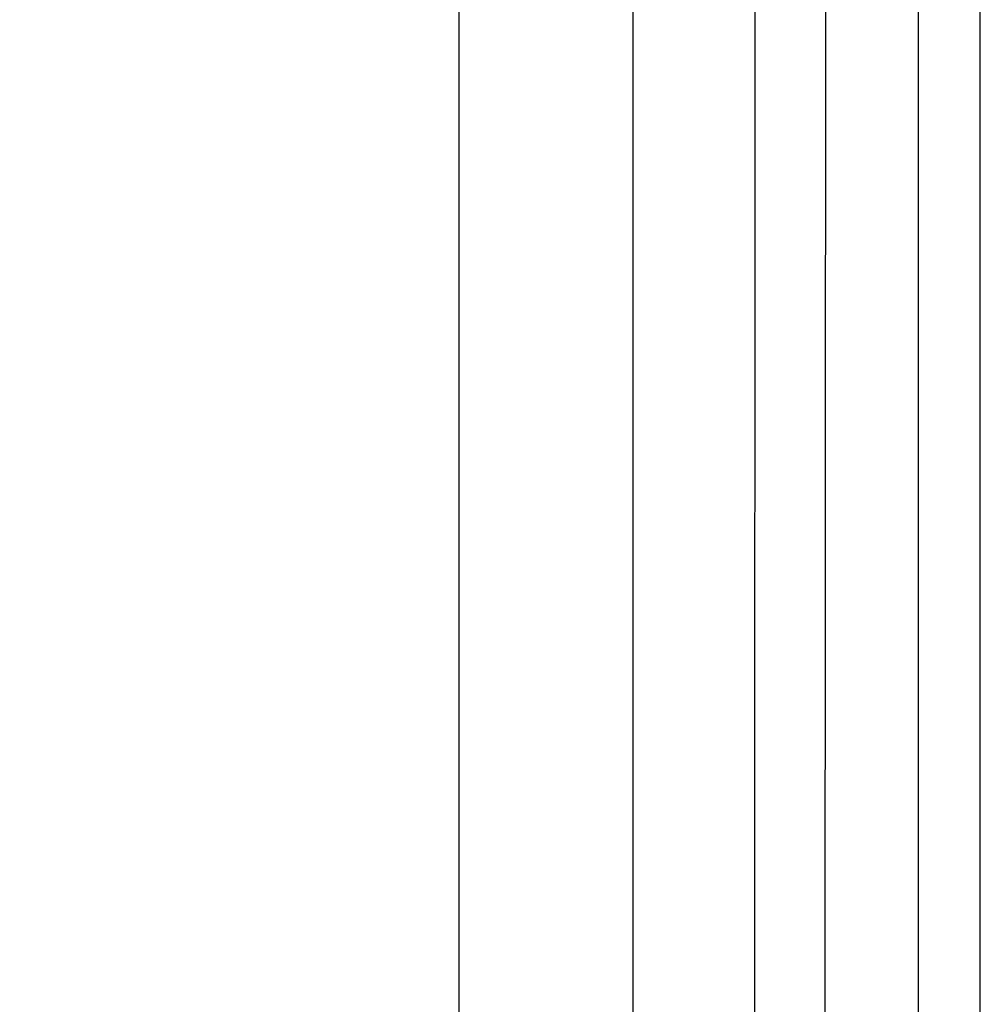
# Model space of a CAD drawing. Header units: millimetres. Extents: x -11575 to 52845, y -36266 to 23021.
# Tile 95 of 184: x 21561 to 23263, y 15291 to 17036. Entities that reach past the tile are written whole.
import ezdxf

# ---------------------------------------------------------------- set-up
doc = ezdxf.new("R2010")
doc.units = ezdxf.units.MM
doc.header["$MEASUREMENT"] = 0
doc.layers.add('M-MEP-ELLG-TEXT', color=7, linetype='Continuous', lineweight=20)
doc.styles.add('Oswald Light', font='txt')
doc.dimstyles.new('MDS-50', dxfattribs={"dimtxt": 100, "dimasz": 100, "dimexe": 50, "dimexo": 50, "dimgap": 25, "dimtad": 1, "dimdec": 0, "dimtxsty": 'Oswald Light', "dimcen": 0, "dimdle": 1.5875, "dimazin": 0, "dimtfac": 1, "dimtdec": 0, "dimtix": 1, "dimtmove": 0, "dimatfit": 0, "dimfxl": 1, "dimfrac": 2, "dimtolj": 1, "dimarcsym": 0})

msp = doc.modelspace()

# ---------------------------------------------------------------- leaders
at = {"layer": 'M-MEP-ELLG-TEXT'}
for points in [[(19887.5, 12193.8), (23263, 12193.8), (23263, 22628.5), (21872.8, 22628.5)], [(21062, 12507), (23153.5, 12507), (23153.5, 21924.6), (21872.8, 21924.6)], [(21058.3, 12906.7), (22987.3, 12906.7), (22991, 21228.5), (21872.7, 21228.5)], [(21058.3, 13241.1), (22862.3, 13241.1), (22866, 20532.3), (21872.8, 20532.3)], [(21062, 13543), (22647.8, 13543), (22647.8, 19834.2), (21872.8, 19834.2)], [(21063, 15172.5), (22339.5, 15172.5), (22339.5, 19136.1), (21872.9, 19136.1)]]:
    msp.add_leader(points, dimstyle='MDS-50', override={"dimasz": 150, "dimtad": 0}, dxfattribs=at)

doc.saveas('drawing.dxf')
